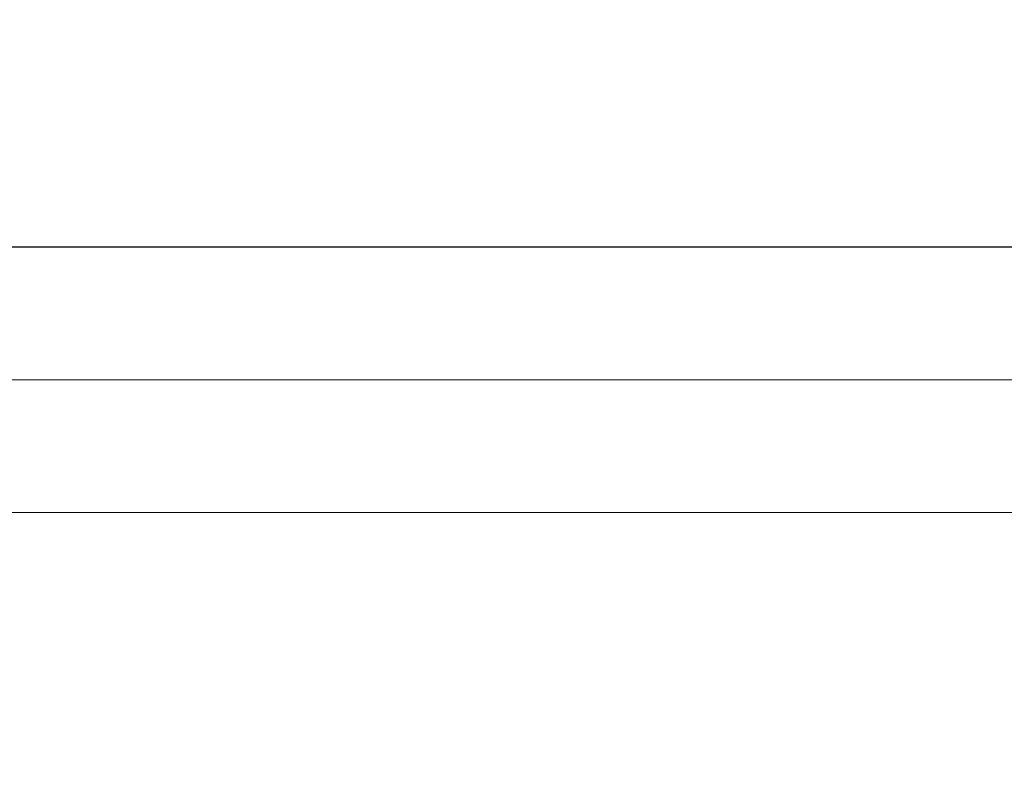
# Model space of a CAD drawing. Header units: centimetres. Extents: x 4120 to 19220, y -7417 to 180.
# Tile 28 of 223: x 9695.19 to 9704.48, y -4513.63 to -4506.59. Entities that reach past the tile are written whole.
import ezdxf

# ---------------------------------------------------------------- set-up
doc = ezdxf.new("R2010")
doc.units = ezdxf.units.CM
for name, color, linetype in [('A_Wymiary wewnętrzne', 8, 'Continuous'), ('A_Wyposażenie', 8, 'Continuous'), ('A_Ściany', 2, 'Continuous')]:
    doc.layers.add(name, color=color, linetype=linetype)
doc.styles.add('marcin', font='arial.ttf', dxfattribs={"width": 0.8, "height": 16})
doc.dimstyles.new('WYM A PROJEKT', dxfattribs={"dimscale": 2, "dimtxt": 16, "dimasz": 0.8, "dimexe": 6, "dimexo": 30, "dimgap": 2, "dimtad": 1, "dimdec": 0, "dimzin": 9, "dimdsep": 46, "dimtxsty": 'marcin', "dimblk": 'WW', "dimcen": 0, "dimdle": 6, "dimse1": 1, "dimse2": 1, "dimclrt": 7, "dimadec": 0, "dimazin": 0, "dimtfac": 1, "dimtdec": 0, "dimtix": 1, "dimtmove": 2, "dimatfit": 3, "dimldrblk": 'WW', "dimfxl": 1, "dimtolj": 1, "dimtzin": 0, "dimarcsym": 0})

# ---------------------------------------------------------------- blocks, each defined once
blk = doc.blocks.new('Wyposażenie sanitarne blok')
at = {"layer": 'A_Wyposażenie'}
blk.add_lwpolyline([(662.9459, -557, -0.414214), (661.4459, -558.5), (604.4459, -558.5, -0.414214), (602.9459, -557), (602.9459, -531.5, -0.414214), (607.9459, -526.5), (657.9459, -526.5, -0.414214), (662.9459, -531.5), (662.9459, -557)], format="xyb", dxfattribs=at)
blk = doc.blocks.new('WW')
at = {"color": 80, "ltscale": 2}
blk.add_line((3, 3), (-3, -3), dxfattribs=at)
at = {"ltscale": 2}
for p, q in [((0, -3), (0, 3)), ((-3, 0), (3, 0))]:
    blk.add_line(p, q, dxfattribs=at)
blk = doc.blocks.new('*D2104')
at = {"layer": 'A_Wymiary wewnętrzne', "color": 0, "lineweight": -2}
blk.add_line((9647.1751, -4489.7297), (9772.9751, -4489.7297), dxfattribs=at)
at = {"layer": 'Defpoints', "color": 0}
for p in [(9774.5751, -4489.7297), (9645.5751, -4508.7297), (9774.5751, -4508.7297)]:
    blk.add_point(p, dxfattribs=at)
at = {"layer": 'A_Wymiary wewnętrzne', "color": 0, "lineweight": -2, "xscale": 1.6, "yscale": 1.6, "zscale": 1.6, "rotation": 180}
blk.add_blockref('WW', (9645.5751, -4489.7297), dxfattribs=at)
at = {"layer": 'A_Wymiary wewnętrzne', "color": 0, "lineweight": -2, "xscale": 1.6, "yscale": 1.6, "zscale": 1.6}
blk.add_blockref('WW', (9774.5751, -4489.7297), dxfattribs=at)
at = {"layer": 'A_Wymiary wewnętrzne', "color": 7, "insert": (9710.0751, -4477.5617), "char_height": 16, "attachment_point": 5, "style": 'marcin'}
blk.add_mtext('\\A1;129', dxfattribs=at)

msp = doc.modelspace()

# ---------------------------------------------------------------- linework, layer by layer
at = {"layer": 'A_Ściany', "color": 251, "linetype": 'Continuous', "lineweight": 20}
for points in [[(8941.0751, -4678.7297), (9837.0751, -4678.7297), (9837.0751, -4671.2297), (9829.0751, -4671.2297), (9829.0751, -4624.9797), (9824.0751, -4624.9797), (9824.0751, -4671.2297), (9643.0751, -4671.2297), (9643.0751, -4516.2297), (9824.0751, -4516.2297), (9824.0751, -4522.4797), (9829.0751, -4522.4797), (9829.0751, -4511.2297), (9782.0751, -4511.2297), (9782.0751, -4474.9797), (9777.0751, -4474.9797), (9777.0751, -4511.2297), (9643.0751, -4511.2297), (9643.0751, -4331.2297)], [(8939.8251, -4679.9797), (9838.3251, -4679.9797), (9838.3251, -4669.9797), (9830.3251, -4669.9797), (9830.3251, -4624.9797), (9822.8251, -4624.9797), (9822.8251, -4669.9797), (9644.3251, -4669.9797), (9644.3251, -4517.4797), (9822.8251, -4517.4797), (9822.8251, -4522.4797), (9830.3251, -4522.4797), (9830.3251, -4509.9797), (9783.3251, -4509.9797), (9783.3251, -4474.9797), (9775.8251, -4474.9797), (9775.8251, -4509.9797), (9644.3251, -4509.9797), (9644.3251, -4332.4797)]]:
    msp.add_lwpolyline(points, dxfattribs=at)
at = {"layer": 'A_Ściany'}
msp.add_lwpolyline([(8938.5751, -4681.2297), (9839.5751, -4681.2297), (9839.5751, -4668.7297), (9831.5751, -4668.7297), (9831.5751, -4623.7297), (9821.5751, -4623.7297), (9821.5751, -4668.7297), (9645.5751, -4668.7297), (9645.5751, -4518.7297), (9821.5751, -4518.7297), (9821.5751, -4523.7297), (9831.5751, -4523.7297), (9831.5751, -4508.7297), (9784.5751, -4508.7297), (9784.5751, -4473.7297), (9774.5751, -4473.7297), (9774.5751, -4508.7297), (9645.5751, -4508.7297), (9645.5751, -4333.7297)], dxfattribs=at)

# ---------------------------------------------------------------- block references
msp.add_blockref('Wyposażenie sanitarne blok', (9066.0751, -3950.2297))

# ---------------------------------------------------------------- dimensions: what is measured, and where the dimension line sits
at = {"layer": 'A_Wymiary wewnętrzne'}
dim = msp.add_aligned_dim(p1=(9645.5751, -4508.7297), p2=(9774.5751, -4508.7297), distance=19, dimstyle='WYM A PROJEKT', override={"dimdsep": 44}, dxfattribs=at)
dim.commit()
dim.dimension.update_dxf_attribs({"geometry": '*D2104', "text_midpoint": (9710.0751, -4477.5617)})

doc.saveas('drawing.dxf')
